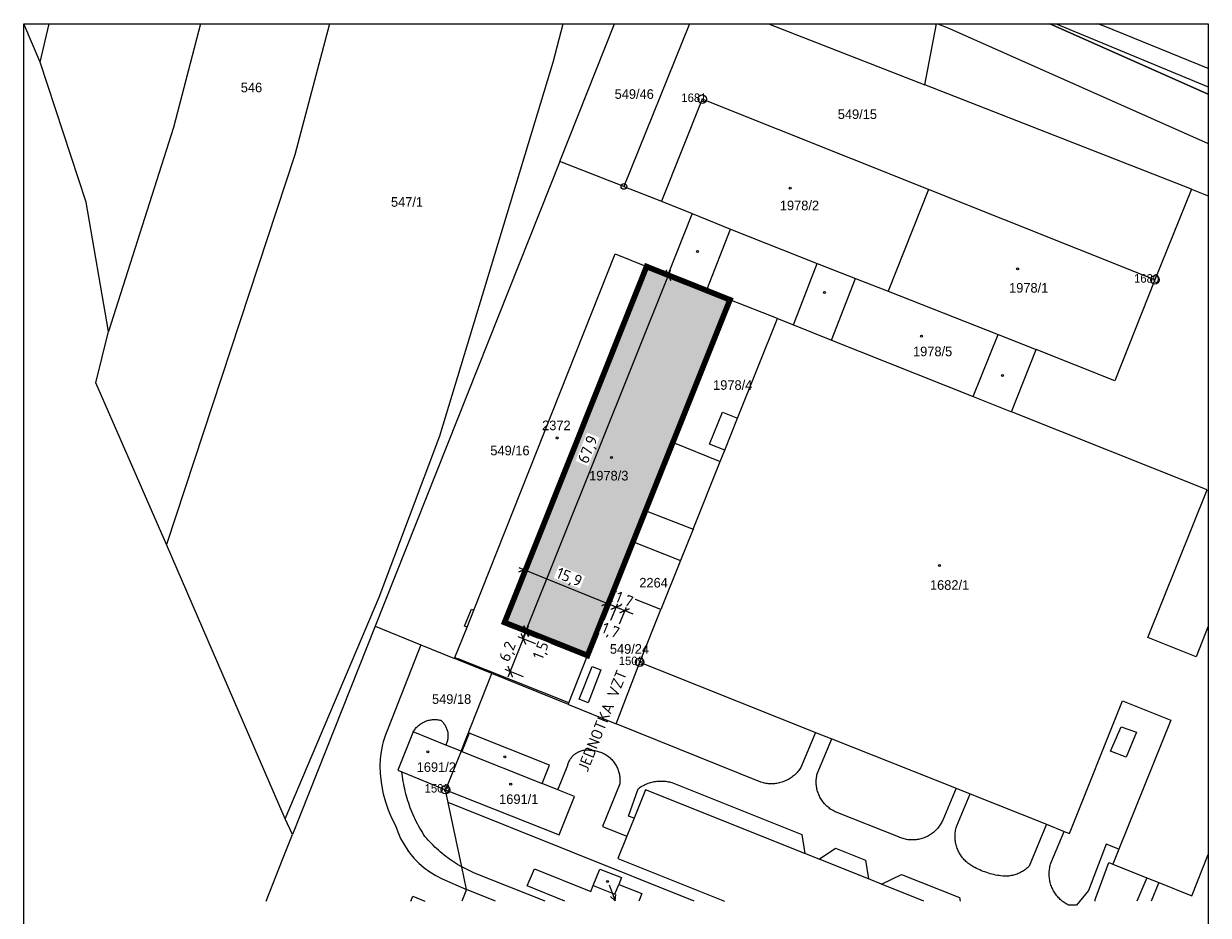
# Model space of a CAD drawing. Header units: metres. Extents: x -617984 to -616281, y -1028747 to -1028450.
# Tile 2 of 6: x -617984 to -617774, y -1028608 to -1028450. Entities that reach past the tile are written whole.
import ezdxf
from ezdxf.enums import TextEntityAlignment as Align

# ---------------------------------------------------------------- set-up
doc = ezdxf.new("R2010")
doc.units = ezdxf.units.M
doc.layers.get('Defpoints').update_dxf_attribs({"lineweight": 13})
for name, color, linetype in [('Hranice parcel', 7, 'Continuous'), ('Parcelní čísla', 7, 'Continuous'), ('Pop  PČ popisy', 7, 'Continuous'), ('Vnitřní kresba', 7, 'Continuous'), ('Věcná břemena k části', 7, 'Continuous'), ('Značky bodu BP', 7, 'Continuous'), ('Značky budov', 7, 'Continuous')]:
    doc.layers.add(name, color=color, linetype=linetype)
doc.styles.add('dgn001', font='dgn001.shx')
doc.styles.add('dgn023', font='dgn023.shx')
doc.styles.add('ISOCPEUR', font='isocpeur.ttf')
doc.styles.get("Standard").update_dxf_attribs({"font": 'isocpeur.ttf'})
doc.dimstyles.new('TSUNAMI_1000', dxfattribs={"dimtxt": 2, "dimasz": 1.5, "dimexe": 1, "dimexo": 2, "dimgap": 0.4, "dimtad": 1, "dimdec": 1, "dimrnd": 0.1, "dimzin": 0, "dimtxsty": 'ISOCPEUR', "dimblk1": 'ARCHTICK', "dimblk2": 'ARCHTICK', "dimsah": 1, "dimcen": 0.09, "dimdle": 1, "dimclrd": 256, "dimclre": 256, "dimclrt": 256, "dimadec": 0, "dimazin": 0, "dimtfac": 1, "dimtdec": 1, "dimtix": 1, "dimtmove": 1, "dimatfit": 3, "dimfxlon": 1, "dimtfill": 1, "dimtolj": 1, "dimtzin": 0, "dimarcsym": 0})

# ---------------------------------------------------------------- blocks, each defined once
blk = doc.blocks.new('4.02289')
at = {"layer": 'Značky budov', "color": 7, "linetype": 'Continuous', "lineweight": 13}
blk.add_circle((-0.01, 0), 0.175, dxfattribs=at)
blk = doc.blocks.new('4.021017')
at = {"layer": 'Značky budov', "color": 7, "linetype": 'Continuous', "lineweight": 13}
blk.add_circle((-0.01, 0), 0.175, dxfattribs=at)
blk = doc.blocks.new('4.021250')
at = {"layer": 'Značky budov', "color": 7, "linetype": 'Continuous', "lineweight": 13}
blk.add_circle((-0.01, 0), 0.175, dxfattribs=at)
blk = doc.blocks.new('4.021360')
at = {"layer": 'Značky budov', "color": 7, "linetype": 'Continuous', "lineweight": 13}
blk.add_circle((-0.01, 0), 0.175, dxfattribs=at)
blk = doc.blocks.new('4.021421')
at = {"layer": 'Značky budov', "color": 7, "linetype": 'Continuous', "lineweight": 13}
blk.add_circle((-0.01, 0), 0.175, dxfattribs=at)
blk = doc.blocks.new('4.021487')
at = {"layer": 'Značky budov', "color": 7, "linetype": 'Continuous', "lineweight": 13}
blk.add_circle((-0.01, 0), 0.175, dxfattribs=at)
blk = doc.blocks.new('4.021650')
at = {"layer": 'Značky budov', "color": 7, "linetype": 'Continuous', "lineweight": 13}
blk.add_circle((-0.01, 0), 0.175, dxfattribs=at)
blk = doc.blocks.new('4.022077')
at = {"layer": 'Značky budov', "color": 7, "linetype": 'Continuous', "lineweight": 13}
blk.add_circle((-0.01, 0), 0.175, dxfattribs=at)
blk = doc.blocks.new('4.022078')
at = {"layer": 'Značky budov', "color": 7, "linetype": 'Continuous', "lineweight": 13}
blk.add_circle((-0.01, 0), 0.175, dxfattribs=at)
blk = doc.blocks.new('1029272')
at = {"layer": 'Pop  PČ popisy', "color": 6, "linetype": 'Continuous', "lineweight": 0}
for p, q in [((0, 0), (1.07, -2.8)), ((1.07, -2.8), (0.25, -2.05)), ((1.07, -2.8), (1.18, -1.69))]:
    blk.add_line(p, q, dxfattribs=at)
blk = doc.blocks.new('1.01268')
at = {"layer": 'Značky bodu BP', "color": 3, "linetype": 'Continuous', "lineweight": 13}
for radius in [0.75, 0.03]:
    blk.add_circle((0, 0), radius, dxfattribs=at)
blk = doc.blocks.new('1.01287')
at = {"layer": 'Značky bodu BP', "color": 3, "linetype": 'Continuous', "lineweight": 13}
for radius in [0.75, 0.03]:
    blk.add_circle((0, 0), radius, dxfattribs=at)
blk = doc.blocks.new('1.01288')
at = {"layer": 'Značky bodu BP', "color": 3, "linetype": 'Continuous', "lineweight": 13}
for radius in [0.75, 0.03]:
    blk.add_circle((0, 0), radius, dxfattribs=at)
blk = doc.blocks.new('1.01289')
at = {"layer": 'Značky bodu BP', "color": 3, "linetype": 'Continuous', "lineweight": 13}
for radius in [0.75, 0.03]:
    blk.add_circle((0, 0), radius, dxfattribs=at)
blk = doc.blocks.new('1.0525')
at = {"layer": 'Značky bodu BP', "color": 3, "linetype": 'Continuous', "lineweight": 13}
for radius in [0.5, 0.0303]:
    blk.add_circle((0, 0), radius, dxfattribs=at)
blk = doc.blocks.new('4.022485')
at = {"layer": 'Značky budov', "color": 7, "linetype": 'Continuous', "lineweight": 13}
blk.add_circle((-0.01, 0), 0.175, dxfattribs=at)
blk = doc.blocks.new('4.022486')
at = {"layer": 'Značky budov', "color": 7, "linetype": 'Continuous', "lineweight": 13}
blk.add_circle((-0.01, 0), 0.175, dxfattribs=at)
blk = doc.blocks.new('4.022715')
at = {"layer": 'Značky budov', "color": 7, "linetype": 'Continuous', "lineweight": 13}
blk.add_circle((-0.01, 0), 0.175, dxfattribs=at)
blk = doc.blocks.new('4.022823')
at = {"layer": 'Značky budov', "color": 7, "linetype": 'Continuous', "lineweight": 13}
blk.add_circle((-0.01, 0), 0.175, dxfattribs=at)
blk = doc.blocks.new('_ARCHTICK')
at = {"color": 0, "linetype": 'ByBlock', "const_width": 0.15}
blk.add_lwpolyline([(-0.5, -0.5), (0.5, 0.5)], dxfattribs=at)
blk = doc.blocks.new('*D18698')
at = {"lineweight": -2, "transparency": 16777216}
for p, q in [((-617894.98, -1028558.73), (-617868.99, -1028493.83)), ((-617871.37, -1028493.95), (-617868.43, -1028495.13)), ((-617896.55, -1028557.02), (-617893.68, -1028558.17))]:
    blk.add_line(p, q, dxfattribs=at)
at = {"layer": 'Defpoints', "color": 0, "transparency": 16777216}
for p in [(-617873.23, -1028493.21), (-617869.36, -1028494.76), (-617898.41, -1028556.28)]:
    blk.add_point(p, dxfattribs=at)
at = {"lineweight": -2, "transparency": 16777216, "xscale": 1.5, "yscale": 1.5, "zscale": 1.5}
for p, rotation in [((-617869.36, -1028494.76), 68.17195589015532), ((-617894.61, -1028557.8), 248.1719558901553)]:
    blk.add_blockref('_ARCHTICK', p, dxfattribs=dict(at, rotation=rotation))
at = {"transparency": 16777216, "insert": (-617883.47, -1028525.69), "char_height": 2, "attachment_point": 5, "rotation": 68.172, "style": 'ISOCPEUR', "bg_fill": 3, "box_fill_scale": 1.1, "bg_fill_color": 256, "bg_fill_true_color": 13158600, "bg_fill_transparency": 0}
blk.add_mtext('\\A1;67,9', dxfattribs=at)
blk = doc.blocks.new('*D18699')
at = {"lineweight": -2, "transparency": 16777216}
for p, q in [((-617894.03, -1028544.62), (-617895.35, -1028547.86)), ((-617895.9, -1028546.56), (-617879.3, -1028553.28)), ((-617879.29, -1028550.59), (-617880.6, -1028553.83))]:
    blk.add_line(p, q, dxfattribs=at)
at = {"layer": 'Defpoints', "color": 0, "transparency": 16777216}
for p in [(-617873.23, -1028493.21), (-617858.48, -1028499.18), (-617880.22, -1028552.91)]:
    blk.add_point(p, dxfattribs=at)
at = {"lineweight": -2, "transparency": 16777216, "xscale": 1.5, "yscale": 1.5, "zscale": 1.5}
for p, rotation in [((-617894.97, -1028546.94), 157.9679544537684), ((-617880.22, -1028552.91), 337.9679544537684)]:
    blk.add_blockref('_ARCHTICK', p, dxfattribs=dict(at, rotation=rotation))
at = {"transparency": 16777216, "insert": (-617887, -1028548.44), "char_height": 2, "attachment_point": 5, "rotation": 337.968, "style": 'ISOCPEUR', "bg_fill": 3, "box_fill_scale": 1.1, "bg_fill_color": 256, "bg_fill_true_color": 13158600, "bg_fill_transparency": 0}
blk.add_mtext('\\A1;15,9', dxfattribs=at)
blk = doc.blocks.new('*D18700')
at = {"lineweight": -2, "transparency": 16777216}
for p, q in [((-617897.77, -1028565.93), (-617894.7, -1028558.27)), ((-617892.75, -1028560.13), (-617896, -1028558.83)), ((-617895.07, -1028565.93), (-617898.32, -1028564.63))]:
    blk.add_line(p, q, dxfattribs=at)
at = {"layer": 'Defpoints', "color": 0, "transparency": 16777216}
for p in [(-617882.87, -1028564.09), (-617885.19, -1028569.89)]:
    blk.add_point(p, dxfattribs=at)
at = {"lineweight": -2, "transparency": 16777216, "xscale": 1.5, "yscale": 1.5, "zscale": 1.5}
for p, rotation in [((-617895.07, -1028559.2), 68.17195588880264), ((-617897.4, -1028565), 248.1719558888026)]:
    blk.add_blockref('_ARCHTICK', p, dxfattribs=dict(at, rotation=rotation))
at = {"transparency": 16777216, "insert": (-617897.72, -1028561.51), "char_height": 2, "attachment_point": 5, "rotation": 68.172, "style": 'ISOCPEUR', "bg_fill": 3, "box_fill_scale": 1.1, "bg_fill_color": 256, "bg_fill_true_color": 13158600, "bg_fill_transparency": 0}
blk.add_mtext('\\A1;6,2', dxfattribs=at)
at = {"layer": 'Defpoints', "color": 0, "transparency": 16777216}
blk.add_point((-617895.07, -1028559.2), dxfattribs=at)
blk = doc.blocks.new('*D18701')
at = {"lineweight": -2, "transparency": 16777216}
for p, q in [((-617892.75, -1028560.13), (-617896, -1028558.83)), ((-617894.52, -1028557.84), (-617895.45, -1028557.46)), ((-617895.44, -1028560.13), (-617894.15, -1028556.91))]:
    blk.add_line(p, q, dxfattribs=at)
at = {"layer": 'Defpoints', "color": 0, "transparency": 16777216}
for p in [(-617894.52, -1028557.84), (-617894.52, -1028557.84), (-617882.87, -1028564.09)]:
    blk.add_point(p, dxfattribs=at)
at = {"transparency": 16777216, "insert": (-617891.81, -1028561.3), "char_height": 2, "attachment_point": 5, "rotation": 68.172, "style": 'ISOCPEUR', "bg_fill": 3, "box_fill_scale": 1.1, "bg_fill_color": 256, "bg_fill_true_color": 13158600, "bg_fill_transparency": 0}
blk.add_mtext('\\A1;1,5', dxfattribs=at)
at = {"lineweight": -2, "transparency": 16777216, "xscale": 1.5, "yscale": 1.5, "zscale": 1.5}
for p, rotation in [((-617894.52, -1028557.84), 68.17195588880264), ((-617895.07, -1028559.2), 248.1719558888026)]:
    blk.add_blockref('_ARCHTICK', p, dxfattribs=dict(at, rotation=rotation))
blk = doc.blocks.new('*D18702')
at = {"lineweight": -2, "transparency": 16777216}
for p, q in [((-617879.29, -1028550.59), (-617880.6, -1028553.83)), ((-617881.15, -1028552.53), (-617877.68, -1028553.94)), ((-617879.54, -1028555.88), (-617878.23, -1028552.63))]:
    blk.add_line(p, q, dxfattribs=at)
at = {"layer": 'Defpoints', "color": 0, "transparency": 16777216}
for p in [(-617858.48, -1028499.18), (-617878.6, -1028553.56), (-617882.87, -1028564.09)]:
    blk.add_point(p, dxfattribs=at)
at = {"lineweight": -2, "transparency": 16777216, "xscale": 1.5, "yscale": 1.5, "zscale": 1.5}
for p, rotation in [((-617880.22, -1028552.91), 157.9679544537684), ((-617878.6, -1028553.56), 337.9679544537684)]:
    blk.add_blockref('_ARCHTICK', p, dxfattribs=dict(at, rotation=rotation))
at = {"transparency": 16777216, "insert": (-617879.67, -1028557.88), "char_height": 2, "attachment_point": 5, "rotation": 337.968, "style": 'ISOCPEUR', "bg_fill": 3, "box_fill_scale": 1.1, "bg_fill_color": 256, "bg_fill_true_color": 13158600, "bg_fill_transparency": 0}
blk.add_mtext('\\A1;1,7', dxfattribs=at)
blk = doc.blocks.new('*D18703')
at = {"lineweight": -2, "transparency": 16777216}
for p, q in [((-617879.54, -1028555.88), (-617878.23, -1028552.63)), ((-617878.6, -1028553.56), (-617879.99, -1028553)), ((-617878.6, -1028553.56), (-617877.07, -1028554.18)), ((-617878.01, -1028556.5), (-617876.7, -1028553.26)), ((-617877.07, -1028554.18), (-617875.68, -1028554.74))]:
    blk.add_line(p, q, dxfattribs=at)
at = {"layer": 'Defpoints', "color": 0, "transparency": 16777216}
for p in [(-617882.87, -1028564.09), (-617881.33, -1028564.71)]:
    blk.add_point(p, dxfattribs=at)
at = {"lineweight": -2, "transparency": 16777216, "xscale": 1.5, "yscale": 1.5, "zscale": 1.5}
for p, rotation in [((-617878.6, -1028553.56), 337.9679544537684), ((-617877.07, -1028554.18), 157.9679544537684)]:
    blk.add_blockref('_ARCHTICK', p, dxfattribs=dict(at, rotation=rotation))
at = {"transparency": 16777216, "insert": (-617877.24, -1028552.39), "char_height": 2, "attachment_point": 5, "rotation": 337.968, "style": 'ISOCPEUR', "bg_fill": 3, "box_fill_scale": 1.1, "bg_fill_color": 256, "bg_fill_true_color": 13158600, "bg_fill_transparency": 0}
blk.add_mtext('\\A1;1,7', dxfattribs=at)
at = {"layer": 'Defpoints', "color": 0, "transparency": 16777216}
blk.add_point((-617877.07, -1028554.18), dxfattribs=at)

msp = doc.modelspace()

# ---------------------------------------------------------------- hatches: boundary and pattern name
at = {"transparency": 33554508}
h = msp.add_hatch(color=1, dxfattribs=at)
h.dxf.hatch_style = 1
h.paths.add_polyline_path([(-617873.23, -1028493.21), (-617858.45, -1028499.1), (-617883.7, -1028562.14), (-617898.41, -1028556.28)])

# ---------------------------------------------------------------- linework, layer by layer
for points in [[(-617983.65, -1028450.17), (-617773.65, -1028450.17), (-617773.65, -1028747.17), (-617983.65, -1028747.17)], [(-617882.87, -1028564.09), (-617881.33, -1028564.71), (-617883.6, -1028570.53), (-617885.19, -1028569.89)]]:
    msp.add_lwpolyline(points, close=True)
at = {"color": 1, "const_width": 1}
msp.add_lwpolyline([(-617873.23, -1028493.21), (-617858.45, -1028499.1), (-617883.7, -1028562.14), (-617898.41, -1028556.28), (-617873.23, -1028493.21)], dxfattribs=at)
at = {"layer": 'Hranice parcel', "color": 1, "linetype": 'Continuous', "lineweight": 13}
for p, q in [((-617980.74, -1028456.96), (-617983.63, -1028450.17)), ((-617972.55, -1028481.78), (-617980.74, -1028456.96)), ((-617968.63, -1028504.74), (-617972.55, -1028481.78)), ((-617970.84, -1028513.83), (-617968.63, -1028504.74)), ((-617958.34, -1028542.49), (-617970.84, -1028513.83)), ((-617937.28, -1028591.09), (-617958.34, -1028542.49)), ((-617935.99, -1028593.89), (-617937.28, -1028591.09)), ((-617937.75, -1028598.32), (-617935.99, -1028593.89)), ((-617940.67, -1028605.67), (-617937.75, -1028598.32))]:
    msp.add_line(p, q, dxfattribs=at)
at = {"layer": 'Hranice parcel', "color": 3, "linetype": 'Continuous', "lineweight": 13}
for p, q in [((-617980.74, -1028456.96), (-617979.13, -1028450.17)), ((-617865.6, -1028450.17), (-617877.25, -1028479.01)), ((-617851.61, -1028450.17), (-617823.91, -1028461)), ((-617823.91, -1028461), (-617821.86, -1028450.17)), ((-617776.62, -1028479.48), (-617823.91, -1028461)), ((-617888.62, -1028474.57), (-617921.33, -1028556.94)), ((-617877.25, -1028479.01), (-617888.62, -1028474.57)), ((-617877.25, -1028479.01), (-617870.61, -1028481.6)), ((-617823.23, -1028479.55), (-617830.41, -1028497.59)), ((-617783.11, -1028495.56), (-617823.23, -1028479.55)), ((-617776.62, -1028479.48), (-617783.11, -1028495.56)), ((-617870.61, -1028481.6), (-617865.16, -1028483.79)), ((-617865.16, -1028483.79), (-617869.48, -1028494.67)), ((-617869.48, -1028494.67), (-617873.23, -1028493.21)), ((-617868.66, -1028524.33), (-617858.45, -1028499.1)), ((-617850.01, -1028502.44), (-617858.45, -1028499.1)), ((-617808.55, -1028518.97), (-617804.14, -1028507.89)), ((-617873.5, -1028536.43), (-617868.66, -1028524.33)), ((-617883.7, -1028562.14), (-617879.19, -1028550.63)), ((-617870.69, -1028553.97), (-617879.19, -1028550.63)), ((-617874.45, -1028563.34), (-617870.69, -1028553.97)), ((-617921.33, -1028556.94), (-617935.99, -1028593.89)), ((-617921.33, -1028556.94), (-617913.22, -1028560.24)), ((-617913.22, -1028560.24), (-617919.05, -1028575)), ((-617913.22, -1028560.24), (-617907.26, -1028562.66)), ((-617906.1, -1028579.11), (-617900.66, -1028565.32)), ((-617887.1, -1028570.8), (-617900.66, -1028565.32)), ((-617906.1, -1028579.11), (-617908.87, -1028585.93)), ((-617908.39, -1028588.22), (-617908.87, -1028585.93)), ((-617864.78, -1028605.67), (-617908.39, -1028588.22)), ((-617909.49, -1028601.73), (-617905.15, -1028603.62))]:
    msp.add_line(p, q, dxfattribs=at)
at = {"layer": 'Hranice parcel', "color": 3, "linetype": 'Continuous', "lineweight": 13, "flags": 128}
for points in [[(-617952.32, -1028450.17), (-617957.12, -1028468.56), (-617968.63, -1028504.74)], [(-617929.45, -1028450.17), (-617935.56, -1028473.42), (-617958.34, -1028542.49)], [(-617937.28, -1028591.09), (-617920.61, -1028551.82), (-617909.87, -1028523.24), (-617889.76, -1028457.01), (-617887.99, -1028450.17)], [(-617888.62, -1028474.57), (-617878.93, -1028450.17)], [(-617801.72, -1028450.17), (-617773.65, -1028462.65)], [(-617823.23, -1028479.55), (-617863.36, -1028463.54), (-617870.61, -1028481.6)], [(-617776.62, -1028479.48), (-617773.65, -1028480.66)], [(-617865.16, -1028483.79), (-617858.33, -1028486.56), (-617842.97, -1028492.66), (-617836.22, -1028495.31), (-617830.41, -1028497.59)], [(-617907.26, -1028562.66), (-617907.2, -1028562.51), (-617905.06, -1028557.13), (-617905.49, -1028556.96), (-617904.29, -1028553.94), (-617903.86, -1028554.11), (-617878.78, -1028490.94), (-617873.23, -1028493.21)], [(-617873.23, -1028493.21), (-617898.41, -1028556.28), (-617883.7, -1028562.14)], [(-617858.45, -1028499.1), (-617862.57, -1028497.36), (-617869.48, -1028494.67)], [(-617783.11, -1028495.56), (-617790.21, -1028513.44), (-617804.14, -1028507.89)], [(-617830.41, -1028497.59), (-617810.92, -1028505.23), (-617804.14, -1028507.89)], [(-617868.66, -1028524.33), (-617860.18, -1028527.74), (-617859.37, -1028525.74), (-617862.05, -1028524.66), (-617859.77, -1028518.99), (-617857.1, -1028520.07), (-617850.01, -1028502.44)], [(-617850.01, -1028502.44), (-617847.2, -1028503.56), (-617840.46, -1028506.25), (-617815.32, -1028516.27), (-617808.55, -1028518.97)], [(-617773.65, -1028556.95), (-617775.82, -1028562.36), (-617784.35, -1028558.96), (-617773.86, -1028532.8), (-617808.55, -1028518.97)], [(-617879.19, -1028550.63), (-617875.71, -1028541.95), (-617873.5, -1028536.43)], [(-617873.5, -1028536.43), (-617865, -1028539.77), (-617867.21, -1028545.29), (-617870.69, -1028553.97)], [(-617900.66, -1028565.32), (-617906.7, -1028562.89), (-617907.26, -1028562.66)], [(-617887.1, -1028570.8), (-617887, -1028570.55), (-617883.7, -1028562.14)], [(-617887.1, -1028570.8), (-617878.62, -1028574.23), (-617874.45, -1028563.34)], [(-617874.45, -1028563.34), (-617843.26, -1028575.76), (-617840.38, -1028576.91), (-617818.36, -1028585.67), (-617815.86, -1028586.67), (-617802.31, -1028592.06), (-617799.18, -1028593.31), (-617798.24, -1028593.68), (-617788.88, -1028570.17), (-617780.32, -1028573.58), (-617789.49, -1028596.46), (-617790.56, -1028599.14), (-617784.56, -1028601.53), (-617782.42, -1028602.39), (-617776.55, -1028604.73), (-617773.65, -1028597.43)], [(-617919.05, -1028575), (-617919.53, -1028576.21), (-617919.92, -1028577.45), (-617920.03, -1028577.91), (-617920.29, -1028579.18), (-617920.44, -1028580.47), (-617920.49, -1028581.77), (-617920.45, -1028583.07), (-617920.29, -1028584.57), (-617920.03, -1028586.05), (-617919.9, -1028586.63), (-617919.5, -1028588.08), (-617919.01, -1028589.51), (-617918.43, -1028590.89), (-617917.75, -1028592.24), (-617917.34, -1028593.42), (-617916.83, -1028594.55), (-617916.23, -1028595.65), (-617915.55, -1028596.69), (-617915.26, -1028597.09), (-617914.46, -1028598.05), (-617913.59, -1028598.94), (-617912.65, -1028599.76), (-617911.65, -1028600.5), (-617910.6, -1028601.16), (-617909.49, -1028601.73)], [(-617906.1, -1028579.11), (-617908.81, -1028578.01), (-617914.59, -1028575.66), (-617917.3, -1028582.46), (-617916.61, -1028582.74), (-617908.87, -1028585.93)], [(-617908.87, -1028585.93), (-617888.73, -1028593.95), (-617886.01, -1028587.13), (-617888.94, -1028585.95), (-617891.71, -1028584.83), (-617890.42, -1028581.6), (-617904.68, -1028575.9), (-617905.98, -1028579.16), (-617906.1, -1028579.11)], [(-617873.44, -1028585.95), (-617875.45, -1028590.97), (-617876.72, -1028594.15), (-617878.31, -1028598.14), (-617859.44, -1028605.67)], [(-617824.06, -1028605.67), (-617831.58, -1028602.67), (-617833.91, -1028601.74), (-617842.62, -1028598.26), (-617845.17, -1028597.24), (-617873.44, -1028585.95)], [(-617905.15, -1028603.62), (-617905.99, -1028599.61), (-617908.39, -1028588.22)], [(-617887.74, -1028605.67), (-617894.37, -1028602.94), (-617893.11, -1028599.94), (-617883.11, -1028603.99)], [(-617883.11, -1028603.99), (-617882.68, -1028602.88), (-617881.52, -1028599.99), (-617877.7, -1028601.51), (-617878.16, -1028602.7), (-617874.1, -1028604.32), (-617874.63, -1028605.67)], [(-617905.15, -1028603.62), (-617906, -1028605.67)], [(-617900.03, -1028605.67), (-617905.15, -1028603.62)]]:
    msp.add_lwpolyline(points, dxfattribs=at)
at = {"layer": 'Vnitřní kresba', "color": 2, "linetype": 'Continuous', "lineweight": 0}
for p, q in [((-617800.64, -1028450.17), (-617773.65, -1028461.35)), ((-617792.13, -1028450.61), (-617793.25, -1028450.17)), ((-617773.65, -1028458.09), (-617792.13, -1028450.61)), ((-617862.57, -1028497.36), (-617858.33, -1028486.56)), ((-617847.2, -1028503.56), (-617842.97, -1028492.66)), ((-617840.46, -1028506.25), (-617836.22, -1028495.31)), ((-617815.32, -1028516.27), (-617810.92, -1028505.23)), ((-617859.37, -1028525.74), (-617857.1, -1028520.07)), ((-617865, -1028539.77), (-617860.18, -1028527.74)), ((-617875.71, -1028541.95), (-617867.21, -1028545.29)), ((-617905.06, -1028557.13), (-617903.86, -1028554.11)), ((-617907.2, -1028562.51), (-617906.64, -1028562.73)), ((-617887, -1028570.55), (-617906.64, -1028562.73)), ((-617852.95, -1028584.6), (-617878.62, -1028574.23)), ((-617843.26, -1028575.76), (-617845.88, -1028582)), ((-617790.96, -1028579.1), (-617789.09, -1028574.76)), ((-617789.09, -1028574.76), (-617786.4, -1028575.74)), ((-617786.4, -1028575.74), (-617788.2, -1028580.14)), ((-617842.98, -1028583.09), (-617840.38, -1028576.91)), ((-617905.98, -1028579.16), (-617891.71, -1028584.83)), ((-617788.2, -1028580.14), (-617790.96, -1028579.1)), ((-617888.94, -1028585.95), (-617887.2, -1028581.59)), ((-617878, -1028584.88), (-617881.06, -1028592.42)), ((-617876.41, -1028590.59), (-617874.72, -1028585.76)), ((-617868.74, -1028584.67), (-617845.68, -1028593.86)), ((-617818.36, -1028585.67), (-617820.72, -1028591.3)), ((-617818.22, -1028592.3), (-617815.86, -1028586.67)), ((-617828.56, -1028594.3), (-617839.61, -1028589.91)), ((-617881.06, -1028592.42), (-617876.72, -1028594.15)), ((-617875.45, -1028590.97), (-617876.41, -1028590.59)), ((-617802.31, -1028592.06), (-617805.42, -1028599.48)), ((-617845.68, -1028593.86), (-617845.17, -1028597.24)), ((-617801.54, -1028598.93), (-617799.18, -1028593.31)), ((-617842.62, -1028598.26), (-617839.71, -1028596.29)), ((-617839.71, -1028596.29), (-617834.41, -1028598.43)), ((-617791.75, -1028595.56), (-617794.9, -1028603.79)), ((-617789.49, -1028596.46), (-617791.75, -1028595.56)), ((-617834.41, -1028598.43), (-617833.91, -1028601.74)), ((-617793.35, -1028604.45), (-617791.26, -1028598.85)), ((-617791.26, -1028598.85), (-617790.56, -1028599.14)), ((-617903.73, -1028600.73), (-617905.99, -1028599.61)), ((-617891.2, -1028605.67), (-617903.73, -1028600.73)), ((-617831.58, -1028602.67), (-617828.06, -1028600.95)), ((-617828.06, -1028600.95), (-617817.77, -1028605.03)), ((-617882.68, -1028602.88), (-617878.83, -1028604.42)), ((-617878.83, -1028604.42), (-617878.16, -1028602.7)), ((-617784.56, -1028601.53), (-617786.3, -1028605.67)), ((-617782.42, -1028602.39), (-617783.8, -1028605.67)), ((-617915.02, -1028605.67), (-617914.65, -1028604.79)), ((-617914.65, -1028604.79), (-617912.51, -1028605.67)), ((-617817.77, -1028605.03), (-617817.62, -1028605.67)), ((-617794.9, -1028603.79), (-617797.03, -1028606.38)), ((-617797.03, -1028606.38), (-617798.44, -1028606.36))]:
    msp.add_line(p, q, dxfattribs=at)
at = {"layer": 'Vnitřní kresba', "color": 2, "linetype": 'Continuous', "lineweight": 0, "flags": 128}
for points in [[(-617914.59, -1028575.66), (-617914.49, -1028575.51), (-617914.39, -1028575.35), (-617914.28, -1028575.21), (-617914.17, -1028575.07), (-617914.05, -1028574.93), (-617913.92, -1028574.8), (-617913.79, -1028574.67), (-617913.65, -1028574.55), (-617913.51, -1028574.43), (-617913.36, -1028574.32), (-617913.21, -1028574.22), (-617913.06, -1028574.12), (-617912.9, -1028574.03), (-617912.73, -1028573.95), (-617912.57, -1028573.87), (-617912.4, -1028573.8), (-617912.23, -1028573.74), (-617912.06, -1028573.68), (-617911.88, -1028573.63), (-617911.7, -1028573.59), (-617911.52, -1028573.56), (-617911.34, -1028573.53), (-617911.16, -1028573.51), (-617910.98, -1028573.5), (-617910.8, -1028573.49), (-617910.61, -1028573.49), (-617910.43, -1028573.51), (-617910.25, -1028573.52), (-617910.07, -1028573.55), (-617909.89, -1028573.58), (-617909.71, -1028573.62)], [(-617909.71, -1028573.62), (-617909.59, -1028573.73), (-617909.47, -1028573.85), (-617909.35, -1028573.97), (-617909.25, -1028574.1), (-617909.15, -1028574.23), (-617909.05, -1028574.36), (-617908.96, -1028574.51), (-617908.88, -1028574.65), (-617908.8, -1028574.8), (-617908.73, -1028574.95), (-617908.67, -1028575.1), (-617908.62, -1028575.26), (-617908.57, -1028575.42), (-617908.53, -1028575.58), (-617908.49, -1028575.74), (-617908.47, -1028575.91), (-617908.45, -1028576.07), (-617908.44, -1028576.24), (-617908.44, -1028576.41), (-617908.44, -1028576.57), (-617908.45, -1028576.74), (-617908.47, -1028576.9), (-617908.5, -1028577.07), (-617908.53, -1028577.23), (-617908.57, -1028577.39), (-617908.62, -1028577.55), (-617908.68, -1028577.7), (-617908.74, -1028577.86), (-617908.81, -1028578.01)], [(-617887.2, -1028581.59), (-617887.16, -1028581.43), (-617887.11, -1028581.27), (-617887.05, -1028581.11), (-617886.99, -1028580.96), (-617886.92, -1028580.81), (-617886.84, -1028580.66), (-617886.75, -1028580.52), (-617886.66, -1028580.38), (-617886.56, -1028580.25), (-617886.46, -1028580.12), (-617886.35, -1028579.99), (-617886.23, -1028579.88), (-617886.11, -1028579.76), (-617885.98, -1028579.65), (-617885.85, -1028579.55), (-617885.71, -1028579.46), (-617885.57, -1028579.37), (-617885.43, -1028579.29), (-617885.28, -1028579.21), (-617885.13, -1028579.14), (-617884.97, -1028579.08), (-617884.82, -1028579.03), (-617884.66, -1028578.98), (-617884.5, -1028578.94), (-617884.33, -1028578.91), (-617884.17, -1028578.89), (-617884, -1028578.87), (-617883.84, -1028578.86), (-617883.67, -1028578.86), (-617883.5, -1028578.87), (-617883.34, -1028578.89), (-617883.17, -1028578.91), (-617883.01, -1028578.94)], [(-617883.01, -1028578.94), (-617882.81, -1028578.95), (-617882.6, -1028578.97), (-617882.4, -1028579), (-617882.2, -1028579.04), (-617882.01, -1028579.08), (-617881.81, -1028579.13), (-617881.61, -1028579.19), (-617881.42, -1028579.25), (-617881.23, -1028579.33), (-617881.04, -1028579.41), (-617880.86, -1028579.49), (-617880.68, -1028579.59), (-617880.51, -1028579.69), (-617880.33, -1028579.8), (-617880.17, -1028579.91), (-617880, -1028580.03), (-617879.84, -1028580.16), (-617879.69, -1028580.3), (-617879.54, -1028580.43), (-617879.4, -1028580.58), (-617879.26, -1028580.73), (-617879.13, -1028580.88), (-617879.01, -1028581.05), (-617878.89, -1028581.21), (-617878.78, -1028581.38), (-617878.67, -1028581.55), (-617878.57, -1028581.73), (-617878.48, -1028581.91), (-617878.39, -1028582.1), (-617878.32, -1028582.28), (-617878.25, -1028582.47), (-617878.18, -1028582.67), (-617878.13, -1028582.86), (-617878.08, -1028583.06), (-617878.04, -1028583.26), (-617878.01, -1028583.46), (-617877.98, -1028583.66), (-617877.97, -1028583.87), (-617877.96, -1028584.07), (-617877.96, -1028584.27), (-617877.96, -1028584.47), (-617877.98, -1028584.68), (-617878, -1028584.88)], [(-617845.88, -1028582), (-617846, -1028582.18), (-617846.13, -1028582.36), (-617846.26, -1028582.54), (-617846.4, -1028582.7), (-617846.54, -1028582.87), (-617846.69, -1028583.03), (-617846.85, -1028583.18), (-617847.01, -1028583.33), (-617847.18, -1028583.47), (-617847.35, -1028583.61), (-617847.53, -1028583.74), (-617847.7, -1028583.86), (-617847.89, -1028583.98), (-617848.08, -1028584.09), (-617848.27, -1028584.19), (-617848.47, -1028584.29), (-617848.67, -1028584.38), (-617848.87, -1028584.46), (-617849.08, -1028584.54), (-617849.28, -1028584.61), (-617849.49, -1028584.67), (-617849.71, -1028584.72), (-617849.92, -1028584.77), (-617850.14, -1028584.81), (-617850.35, -1028584.84), (-617850.57, -1028584.86), (-617850.79, -1028584.87), (-617851.01, -1028584.88), (-617851.23, -1028584.88), (-617851.45, -1028584.87), (-617851.66, -1028584.86), (-617851.88, -1028584.83), (-617852.1, -1028584.8), (-617852.31, -1028584.76), (-617852.53, -1028584.72), (-617852.74, -1028584.66), (-617852.95, -1028584.6)], [(-617912.51, -1028594.22), (-617912.75, -1028593.85), (-617912.98, -1028593.48), (-617913.21, -1028593.1), (-617913.43, -1028592.72), (-617913.64, -1028592.34), (-617913.85, -1028591.95), (-617914.05, -1028591.56), (-617914.24, -1028591.16), (-617914.43, -1028590.77), (-617914.61, -1028590.36), (-617914.78, -1028589.96), (-617914.95, -1028589.55), (-617915.11, -1028589.14), (-617915.26, -1028588.73), (-617915.4, -1028588.31), (-617915.54, -1028587.9), (-617915.67, -1028587.48), (-617915.79, -1028587.05), (-617915.91, -1028586.63), (-617916.01, -1028586.2), (-617916.11, -1028585.78), (-617916.21, -1028585.35), (-617916.29, -1028584.92), (-617916.37, -1028584.48), (-617916.44, -1028584.05), (-617916.51, -1028583.61), (-617916.56, -1028583.18), (-617916.61, -1028582.74)], [(-617839.61, -1028589.91), (-617839.8, -1028589.82), (-617839.99, -1028589.73), (-617840.18, -1028589.63), (-617840.36, -1028589.52), (-617840.54, -1028589.41), (-617840.72, -1028589.29), (-617840.89, -1028589.16), (-617841.05, -1028589.03), (-617841.21, -1028588.89), (-617841.37, -1028588.74), (-617841.52, -1028588.59), (-617841.67, -1028588.44), (-617841.8, -1028588.28), (-617841.94, -1028588.11), (-617842.06, -1028587.94), (-617842.18, -1028587.77), (-617842.3, -1028587.59), (-617842.41, -1028587.4), (-617842.51, -1028587.22), (-617842.6, -1028587.03), (-617842.69, -1028586.83), (-617842.77, -1028586.64), (-617842.84, -1028586.44), (-617842.91, -1028586.23), (-617842.96, -1028586.03), (-617843.02, -1028585.82), (-617843.06, -1028585.62), (-617843.09, -1028585.41), (-617843.12, -1028585.2), (-617843.14, -1028584.99), (-617843.16, -1028584.77), (-617843.16, -1028584.56), (-617843.16, -1028584.35), (-617843.15, -1028584.14), (-617843.13, -1028583.93), (-617843.1, -1028583.71), (-617843.07, -1028583.51), (-617843.03, -1028583.3), (-617842.98, -1028583.09)], [(-617874.72, -1028585.76), (-617874.54, -1028585.63), (-617874.35, -1028585.5), (-617874.16, -1028585.38), (-617873.97, -1028585.26), (-617873.77, -1028585.16), (-617873.57, -1028585.05), (-617873.36, -1028584.96), (-617873.16, -1028584.87), (-617872.95, -1028584.79), (-617872.73, -1028584.72), (-617872.52, -1028584.65), (-617872.3, -1028584.59), (-617872.08, -1028584.54), (-617871.86, -1028584.5), (-617871.64, -1028584.46), (-617871.42, -1028584.43), (-617871.19, -1028584.41), (-617870.97, -1028584.4), (-617870.74, -1028584.39), (-617870.52, -1028584.39), (-617870.29, -1028584.4), (-617870.07, -1028584.42), (-617869.84, -1028584.44), (-617869.62, -1028584.47), (-617869.4, -1028584.51), (-617869.18, -1028584.56), (-617868.96, -1028584.61), (-617868.74, -1028584.67)], [(-617820.72, -1028591.3), (-617820.81, -1028591.49), (-617820.9, -1028591.68), (-617821.01, -1028591.87), (-617821.11, -1028592.05), (-617821.23, -1028592.23), (-617821.35, -1028592.4), (-617821.48, -1028592.57), (-617821.61, -1028592.74), (-617821.75, -1028592.9), (-617821.9, -1028593.05), (-617822.05, -1028593.2), (-617822.2, -1028593.35), (-617822.37, -1028593.49), (-617822.53, -1028593.62), (-617822.7, -1028593.74), (-617822.88, -1028593.86), (-617823.06, -1028593.98), (-617823.24, -1028594.08), (-617823.43, -1028594.19), (-617823.62, -1028594.28), (-617823.81, -1028594.36), (-617824.01, -1028594.44), (-617824.21, -1028594.52), (-617824.41, -1028594.58), (-617824.62, -1028594.64), (-617824.82, -1028594.69), (-617825.03, -1028594.73), (-617825.24, -1028594.77), (-617825.45, -1028594.8), (-617825.66, -1028594.82), (-617825.88, -1028594.83), (-617826.09, -1028594.83), (-617826.3, -1028594.83), (-617826.51, -1028594.82), (-617826.72, -1028594.8), (-617826.94, -1028594.78), (-617827.14, -1028594.74), (-617827.35, -1028594.7), (-617827.56, -1028594.65), (-617827.76, -1028594.6), (-617827.97, -1028594.53), (-617828.17, -1028594.46), (-617828.36, -1028594.39), (-617828.56, -1028594.3)], [(-617815.01, -1028599.72), (-617815.2, -1028599.63), (-617815.4, -1028599.53), (-617815.58, -1028599.42), (-617815.77, -1028599.31), (-617815.95, -1028599.19), (-617816.12, -1028599.06), (-617816.29, -1028598.93), (-617816.46, -1028598.79), (-617816.62, -1028598.64), (-617816.77, -1028598.49), (-617816.92, -1028598.34), (-617817.07, -1028598.18), (-617817.21, -1028598.01), (-617817.34, -1028597.84), (-617817.46, -1028597.66), (-617817.58, -1028597.48), (-617817.7, -1028597.3), (-617817.8, -1028597.11), (-617817.9, -1028596.92), (-617818, -1028596.73), (-617818.08, -1028596.53), (-617818.16, -1028596.33), (-617818.23, -1028596.12), (-617818.3, -1028595.92), (-617818.35, -1028595.71), (-617818.4, -1028595.5), (-617818.44, -1028595.29), (-617818.48, -1028595.07), (-617818.5, -1028594.86), (-617818.52, -1028594.64), (-617818.53, -1028594.43), (-617818.54, -1028594.21), (-617818.53, -1028593.99), (-617818.52, -1028593.78), (-617818.5, -1028593.56), (-617818.47, -1028593.35), (-617818.44, -1028593.14), (-617818.39, -1028592.92), (-617818.34, -1028592.71), (-617818.29, -1028592.51), (-617818.22, -1028592.3)], [(-617905.99, -1028599.61), (-617906.36, -1028599.4), (-617906.72, -1028599.18), (-617907.09, -1028598.96), (-617907.44, -1028598.73), (-617907.8, -1028598.49), (-617908.15, -1028598.25), (-617908.49, -1028598), (-617908.83, -1028597.74), (-617909.16, -1028597.48), (-617909.49, -1028597.21), (-617909.82, -1028596.94), (-617910.14, -1028596.66), (-617910.45, -1028596.37), (-617910.77, -1028596.08), (-617911.07, -1028595.78), (-617911.37, -1028595.48), (-617911.66, -1028595.17), (-617911.95, -1028594.86), (-617912.23, -1028594.54), (-617912.51, -1028594.22)], [(-617810.09, -1028601.25), (-617810.41, -1028601.21), (-617810.73, -1028601.16), (-617811.05, -1028601.11), (-617811.37, -1028601.05), (-617811.69, -1028600.98), (-617812, -1028600.9), (-617812.31, -1028600.81), (-617812.62, -1028600.72), (-617812.93, -1028600.62), (-617813.24, -1028600.51), (-617813.54, -1028600.4), (-617813.84, -1028600.28), (-617814.14, -1028600.15), (-617814.43, -1028600.01), (-617814.72, -1028599.87), (-617815.01, -1028599.72)], [(-617805.42, -1028599.48), (-617805.57, -1028599.63), (-617805.73, -1028599.77), (-617805.9, -1028599.91), (-617806.07, -1028600.05), (-617806.24, -1028600.17), (-617806.42, -1028600.29), (-617806.6, -1028600.41), (-617806.78, -1028600.51), (-617806.97, -1028600.61), (-617807.17, -1028600.71), (-617807.36, -1028600.79), (-617807.56, -1028600.87), (-617807.76, -1028600.94), (-617807.97, -1028601.01), (-617808.18, -1028601.07), (-617808.38, -1028601.12), (-617808.59, -1028601.16), (-617808.81, -1028601.2), (-617809.02, -1028601.22), (-617809.23, -1028601.25), (-617809.45, -1028601.26), (-617809.66, -1028601.26), (-617809.88, -1028601.26), (-617810.09, -1028601.25)], [(-617798.44, -1028606.36), (-617798.64, -1028606.26), (-617798.83, -1028606.15), (-617799.02, -1028606.04), (-617799.2, -1028605.92), (-617799.38, -1028605.79), (-617799.55, -1028605.66), (-617799.72, -1028605.52), (-617799.89, -1028605.37), (-617800.05, -1028605.22), (-617800.2, -1028605.06), (-617800.35, -1028604.9), (-617800.49, -1028604.73), (-617800.62, -1028604.56), (-617800.75, -1028604.38), (-617800.88, -1028604.2), (-617800.99, -1028604.01), (-617801.1, -1028603.82), (-617801.2, -1028603.63), (-617801.3, -1028603.43), (-617801.39, -1028603.23), (-617801.47, -1028603.02), (-617801.54, -1028602.82), (-617801.61, -1028602.61), (-617801.67, -1028602.4), (-617801.72, -1028602.18), (-617801.76, -1028601.97), (-617801.8, -1028601.75), (-617801.82, -1028601.53), (-617801.84, -1028601.31), (-617801.85, -1028601.09), (-617801.86, -1028600.87), (-617801.85, -1028600.65), (-617801.84, -1028600.43), (-617801.82, -1028600.21), (-617801.8, -1028600), (-617801.76, -1028599.78), (-617801.72, -1028599.56), (-617801.67, -1028599.35), (-617801.61, -1028599.14), (-617801.54, -1028598.93)], [(-617793.72, -1028605.67), (-617793.7, -1028605.55), (-617793.68, -1028605.39), (-617793.64, -1028605.23), (-617793.6, -1028605.07), (-617793.55, -1028604.91), (-617793.49, -1028604.75), (-617793.42, -1028604.6), (-617793.35, -1028604.45)]]:
    msp.add_lwpolyline(points, dxfattribs=at)
at = {"layer": 'Věcná břemena k části', "color": 6, "linetype": 'Continuous', "lineweight": 0, "flags": 128}
for points in [[(-617821.57, -1028450.17), (-617819.52, -1028451.01), (-617773.65, -1028471.4)], [(-617773.65, -1028462.65), (-617801.72, -1028450.17)]]:
    msp.add_lwpolyline(points, dxfattribs=at)

# ---------------------------------------------------------------- block references
at = {"color": 7, "linetype": 'Continuous', "lineweight": 0}
for name, p in [('1.01268', (-617863.36, -1028463.54)), ('1.0525', (-617877.25, -1028479.01)), ('4.021487', (-617847.76, -1028479.34)), ('4.022486', (-617864.18, -1028490.55)), ('4.021360', (-617807.44, -1028493.61)), ('1.01287', (-617783.11, -1028495.56)), ('4.022823', (-617841.67, -1028497.81)), ('4.021017', (-617824.47, -1028505.53)), ('4.022485', (-617810.13, -1028512.5)), ('4.022077', (-617889.09, -1028523.59)), ('4.022078', (-617879.44, -1028527.04)), ('4.021250', (-617821.28, -1028546.19)), ('1.01288', (-617874.45, -1028563.34)), ('4.021421', (-617912.01, -1028579.19)), ('4.022715', (-617898.35, -1028580.08)), ('1.01289', (-617908.87, -1028585.93)), ('4.02289', (-617897.31, -1028584.94)), ('4.021650', (-617880.14, -1028602.18)), ('1029272', (-617879.88, -1028602.8))]:
    msp.add_blockref(name, p, dxfattribs=at)

# ---------------------------------------------------------------- texts
msp.add_text('JEDNOTKA VZT', height=2, rotation=68.172).set_placement((-617883.7, -1028582.93))
at = {"layer": 'Parcelní čísla', "color": 2, "linetype": 'Continuous', "lineweight": 0, "style": 'dgn023'}
for s, p in [('546', (-617943.27, -1028462.33)), ('549/46', (-617875.42, -1028463.49)), ('549/15', (-617835.86, -1028467.06)), ('547/1', (-617915.7, -1028482.61)), ('549/16', (-617897.45, -1028526.67)), ('2264', (-617871.99, -1028550.09)), ('549/24', (-617876.26, -1028561.83)), ('549/18', (-617907.79, -1028570.71))]:
    msp.add_text(s, height=1.7, dxfattribs=at).set_placement(p, align=Align.CENTER)
at = {"layer": 'Parcelní čísla', "color": 1, "linetype": 'Continuous', "lineweight": 0, "style": 'dgn023'}
for s, p in [('1978/2', (-617846.13, -1028483.23)), ('1978/1', (-617805.49, -1028497.83)), ('1978/5', (-617822.52, -1028509.1)), ('1978/4', (-617857.96, -1028515.06)), ('2372', (-617889.22, -1028522.21)), ('1682/1', (-617819.52, -1028550.5)), ('1691/2', (-617910.51, -1028582.77)), ('1691/1', (-617895.89, -1028588.45))]:
    msp.add_text(s, height=1.7, dxfattribs=at).set_placement(p, align=Align.CENTER)
at = {"layer": 'Parcelní čísla', "color": 7, "linetype": 'Continuous', "lineweight": 0, "style": 'dgn023'}
msp.add_text('1978/3', height=1.7, dxfattribs=at).set_placement((-617879.93, -1028531.12), align=Align.CENTER)
at = {"layer": 'Značky bodu BP', "color": 3, "linetype": 'Continuous', "lineweight": 0, "style": 'dgn001'}
for s, p in [('1681', (-617862.61, -1028464.04)), ('1680', (-617782.36, -1028496.06)), ('1509', (-617873.7, -1028563.84)), ('1508', (-617908.12, -1028586.43))]:
    msp.add_text(s, height=1.5, dxfattribs=at).set_placement(p, align=Align.RIGHT)

# ---------------------------------------------------------------- next in the draw order: dimensions: what is measured, and where the dimension line sits
dim = msp.add_linear_dim(base=(-617869.36, -1028494.76), p1=(-617898.41, -1028556.28), p2=(-617873.23, -1028493.21), angle=68.172, dimstyle='TSUNAMI_1000')
dim.commit()
dim.dimension.update_dxf_attribs({"geometry": '*D18698', "text_midpoint": (-617883.47, -1028525.69)})

# ---------------------------------------------------------------- next in the draw order: dimensions: what is measured, and where the dimension line sits
for p1, p2, distance, picture, middle in [((-617873.23, -1028493.21), (-617858.48, -1028499.18), -57.96, '*D18699', (-617887, -1028548.44)), ((-617885.19, -1028569.89), (-617882.87, -1028564.09), 13.15, '*D18700', (-617897.72, -1028561.51))]:
    dim = msp.add_aligned_dim(p1=p1, p2=p2, distance=distance, dimstyle='TSUNAMI_1000')
    dim.commit()
    dim.dimension.update_dxf_attribs({"geometry": picture, "text_midpoint": middle})

# ---------------------------------------------------------------- next in the draw order: dimensions: what is measured, and where the dimension line sits
dim = msp.add_linear_dim(base=(-617894.52, -1028557.84), p1=(-617882.87, -1028564.09), p2=(-617894.52, -1028557.84), angle=248.172, dimstyle='TSUNAMI_1000', override={"dimtmove": 2})
dim.commit()
dim.dimension.update_dxf_attribs({"geometry": '*D18701', "text_midpoint": (-617891.81, -1028561.3), "dimtype": 160})

# ---------------------------------------------------------------- next in the draw order: dimensions: what is measured, and where the dimension line sits
dim = msp.add_linear_dim(base=(-617878.6, -1028553.56), p1=(-617858.48, -1028499.18), p2=(-617882.87, -1028564.09), angle=157.968, dimstyle='TSUNAMI_1000', override={"dimtmove": 2})
dim.commit()
dim.dimension.update_dxf_attribs({"geometry": '*D18702', "text_midpoint": (-617879.67, -1028557.88), "dimtype": 160})

# ---------------------------------------------------------------- next in the draw order: dimensions: what is measured, and where the dimension line sits
dim = msp.add_linear_dim(base=(-617877.07, -1028554.18), p1=(-617882.87, -1028564.09), p2=(-617881.33, -1028564.71), angle=157.968, dimstyle='TSUNAMI_1000')
dim.commit()
dim.dimension.update_dxf_attribs({"geometry": '*D18703', "text_midpoint": (-617877.24, -1028552.39)})

doc.saveas('drawing.dxf')
